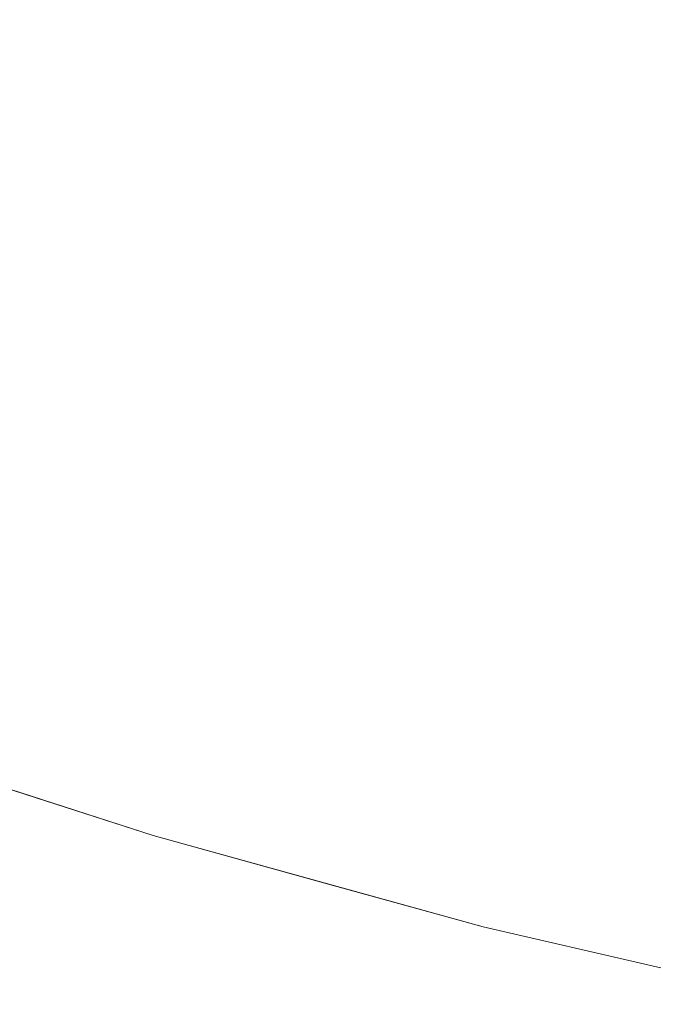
# Model space of a CAD drawing. Header units: centimetres. Extents: x -44.1 to 45.2, y 4.2 to 6.
# Tile 27 of 256: x -43.998 to -43.9797, y 4.206 to 4.2344. Entities that reach past the tile are written whole.
import ezdxf

# ---------------------------------------------------------------- set-up
doc = ezdxf.new("R2010")
doc.units = ezdxf.units.CM
doc.header["$LTSCALE"] = 2.54
doc.layers.add('Lucido design-1', color=7, linetype='Continuous')

# ---------------------------------------------------------------- blocks, each defined once
blk = doc.blocks.new('Gruppo-4-1')
at = {"color": 7, "linetype": 'Continuous', "lineweight": 9}
for points, invisible_edges in [([(-43.989503, 4.235581, -2276.258516), (-43.986351, 4.234395, -2276.258516), (-43.984795, 4.235915, -2276.256417), (-43.987874, 4.237074, -2276.256417)], 15), ([(-43.987874, 4.237074, -2276.987923), (-43.984795, 4.235915, -2276.987923), (-43.986351, 4.234395, -2276.985824), (-43.989503, 4.235581, -2276.985824)], 15), ([(-43.998961, 4.235313, -2276.262924), (-43.995847, 4.233987, -2276.262924), (-43.99423, 4.23538, -2276.260685), (-43.997278, 4.236679, -2276.260685)], 15), ([(-43.997278, 4.236679, -2276.983655), (-43.99423, 4.23538, -2276.983655), (-43.995847, 4.233987, -2276.981416), (-43.998961, 4.235313, -2276.981416)], 15), ([(-43.989503, 4.235581, -2276.258516), (-43.99257, 4.236811, -2276.258516), (-43.99423, 4.23538, -2276.260685), (-43.991094, 4.234123, -2276.260685)], 15), ([(-43.991094, 4.234123, -2276.983655), (-43.99423, 4.23538, -2276.983655), (-43.99257, 4.236811, -2276.985824), (-43.989503, 4.235581, -2276.985824)], 15), ([(-43.981635, 4.234801, -2276.256417), (-43.978398, 4.233733, -2276.256417), (-43.976963, 4.235339, -2276.254388), (-43.980122, 4.236381, -2276.254388)], 15), ([(-43.980122, 4.236381, -2276.989952), (-43.976963, 4.235339, -2276.989952), (-43.978398, 4.233733, -2276.987923), (-43.981635, 4.234801, -2276.987923)], 15), ([(-43.981635, 4.234801, -2276.256417), (-43.984795, 4.235915, -2276.256417), (-43.986351, 4.234395, -2276.258516), (-43.983117, 4.233254, -2276.258516)], 15), ([(-43.983117, 4.233254, -2276.985824), (-43.986351, 4.234395, -2276.985824), (-43.984795, 4.235915, -2276.987923), (-43.981635, 4.234801, -2276.987923)], 15), ([(-43.991094, 4.234123, -2276.260685), (-43.987871, 4.232909, -2276.260685), (-43.986351, 4.234395, -2276.258516), (-43.989503, 4.235581, -2276.258516)], 15), ([(-43.989503, 4.235581, -2276.985824), (-43.986351, 4.234395, -2276.985824), (-43.987871, 4.232909, -2276.983655), (-43.991094, 4.234123, -2276.983655)], 15), ([(-44.000595, 4.233987, -2276.26523), (-43.997418, 4.232633, -2276.26523), (-43.995847, 4.233987, -2276.262924), (-43.998961, 4.235313, -2276.262924)], 15), ([(-43.998961, 4.235313, -2276.981416), (-43.995847, 4.233987, -2276.981416), (-43.997418, 4.232633, -2276.979109), (-44.000595, 4.233987, -2276.979109)], 15), ([(-43.991094, 4.234123, -2276.260685), (-43.99423, 4.23538, -2276.260685), (-43.995847, 4.233987, -2276.262924), (-43.992644, 4.232702, -2276.262924)], 15), ([(-43.992644, 4.232702, -2276.981416), (-43.995847, 4.233987, -2276.981416), (-43.99423, 4.23538, -2276.983655), (-43.991094, 4.234123, -2276.983655)], 15), ([(-43.983117, 4.233254, -2276.258516), (-43.979803, 4.232161, -2276.258516), (-43.978398, 4.233733, -2276.256417), (-43.981635, 4.234801, -2276.256417)], 15), ([(-43.981635, 4.234801, -2276.987923), (-43.978398, 4.233733, -2276.987923), (-43.979803, 4.232161, -2276.985824), (-43.983117, 4.233254, -2276.985824)], 15), ([(-43.983117, 4.233254, -2276.258516), (-43.986351, 4.234395, -2276.258516), (-43.987871, 4.232909, -2276.260685), (-43.984564, 4.231743, -2276.260685)], 15), ([(-43.984564, 4.231743, -2276.983655), (-43.987871, 4.232909, -2276.983655), (-43.986351, 4.234395, -2276.985824), (-43.983117, 4.233254, -2276.985824)], 15), ([(-43.992644, 4.232702, -2276.262924), (-43.989351, 4.231463, -2276.262924), (-43.987871, 4.232909, -2276.260685), (-43.991094, 4.234123, -2276.260685)], 15), ([(-43.991094, 4.234123, -2276.983655), (-43.987871, 4.232909, -2276.983655), (-43.989351, 4.231463, -2276.981416), (-43.992644, 4.232702, -2276.981416)], 15), ([(-44.002178, 4.232702, -2276.267604), (-43.998939, 4.231322, -2276.267604), (-43.997418, 4.232633, -2276.26523), (-44.000595, 4.233987, -2276.26523)], 15), ([(-44.000595, 4.233987, -2276.979109), (-43.997418, 4.232633, -2276.979109), (-43.998939, 4.231322, -2276.976736), (-44.002178, 4.232702, -2276.976736)], 15), ([(-43.992644, 4.232702, -2276.262924), (-43.995847, 4.233987, -2276.262924), (-43.997418, 4.232633, -2276.26523), (-43.994149, 4.231322, -2276.26523)], 15), ([(-43.994149, 4.231322, -2276.979109), (-43.997418, 4.232633, -2276.979109), (-43.995847, 4.233987, -2276.981416), (-43.992644, 4.232702, -2276.981416)], 15), ([(-43.975085, 4.232716, -2276.256417), (-43.978398, 4.233733, -2276.256417), (-43.979803, 4.232161, -2276.258516), (-43.976411, 4.23112, -2276.258516)], 15), ([(-43.976411, 4.23112, -2276.985824), (-43.979803, 4.232161, -2276.985824), (-43.978398, 4.233733, -2276.987923), (-43.975085, 4.232716, -2276.987923)], 15), ([(-43.984564, 4.231743, -2276.260685), (-43.981175, 4.230626, -2276.260685), (-43.979803, 4.232161, -2276.258516), (-43.983117, 4.233254, -2276.258516)], 15), ([(-43.983117, 4.233254, -2276.985824), (-43.979803, 4.232161, -2276.985824), (-43.981175, 4.230626, -2276.983655), (-43.984564, 4.231743, -2276.983655)], 15), ([(-43.984564, 4.231743, -2276.260685), (-43.987871, 4.232909, -2276.260685), (-43.989351, 4.231463, -2276.262924), (-43.985973, 4.230271, -2276.262924)], 15), ([(-43.985973, 4.230271, -2276.981416), (-43.989351, 4.231463, -2276.981416), (-43.987871, 4.232909, -2276.983655), (-43.984564, 4.231743, -2276.983655)], 15), ([(-43.994149, 4.231322, -2276.26523), (-43.997418, 4.232633, -2276.26523), (-43.998939, 4.231322, -2276.267604), (-43.995607, 4.229986, -2276.267604)], 15), ([(-43.995607, 4.229986, -2276.976736), (-43.998939, 4.231322, -2276.976736), (-43.997418, 4.232633, -2276.979109), (-43.994149, 4.231322, -2276.979109)], 15), ([(-43.994149, 4.231322, -2276.26523), (-43.99079, 4.230058, -2276.26523), (-43.989351, 4.231463, -2276.262924), (-43.992644, 4.232702, -2276.262924)], 15), ([(-43.992644, 4.232702, -2276.981416), (-43.989351, 4.231463, -2276.981416), (-43.99079, 4.230058, -2276.979109), (-43.994149, 4.231322, -2276.979109)], 15), ([(-43.976411, 4.23112, -2276.258516), (-43.979803, 4.232161, -2276.258516), (-43.981175, 4.230626, -2276.260685), (-43.977707, 4.229561, -2276.260685)], 15), ([(-43.977707, 4.229561, -2276.983655), (-43.981175, 4.230626, -2276.983655), (-43.979803, 4.232161, -2276.985824), (-43.976411, 4.23112, -2276.985824)], 15), ([(-43.985973, 4.230271, -2276.262924), (-43.982511, 4.22913, -2276.262924), (-43.981175, 4.230626, -2276.260685), (-43.984564, 4.231743, -2276.260685)], 15), ([(-43.984564, 4.231743, -2276.983655), (-43.981175, 4.230626, -2276.983655), (-43.982511, 4.22913, -2276.981416), (-43.985973, 4.230271, -2276.981416)], 15), ([(-43.985973, 4.230271, -2276.262924), (-43.989351, 4.231463, -2276.262924), (-43.99079, 4.230058, -2276.26523), (-43.987342, 4.228841, -2276.26523)], 15), ([(-43.987342, 4.228841, -2276.979109), (-43.99079, 4.230058, -2276.979109), (-43.989351, 4.231463, -2276.981416), (-43.985973, 4.230271, -2276.981416)], 15), ([(-43.995607, 4.229986, -2276.267604), (-43.998939, 4.231322, -2276.267604), (-44.000407, 4.230058, -2276.270043), (-43.997013, 4.228697, -2276.270043)], 15), ([(-43.997013, 4.228697, -2276.974297), (-44.000407, 4.230058, -2276.974297), (-43.998939, 4.231322, -2276.976736), (-43.995607, 4.229986, -2276.976736)], 15), ([(-43.995607, 4.229986, -2276.267604), (-43.992182, 4.228697, -2276.267604), (-43.99079, 4.230058, -2276.26523), (-43.994149, 4.231322, -2276.26523)], 15), ([(-43.994149, 4.231322, -2276.979109), (-43.99079, 4.230058, -2276.979109), (-43.992182, 4.228697, -2276.976736), (-43.995607, 4.229986, -2276.976736)], 15), ([(-43.977707, 4.229561, -2276.260685), (-43.981175, 4.230626, -2276.260685), (-43.982511, 4.22913, -2276.262924), (-43.978969, 4.228042, -2276.262924)], 15), ([(-43.978969, 4.228042, -2276.981416), (-43.982511, 4.22913, -2276.981416), (-43.981175, 4.230626, -2276.983655), (-43.977707, 4.229561, -2276.983655)], 15), ([(-43.997013, 4.228697, -2276.270043), (-44.000407, 4.230058, -2276.270043), (-44.001818, 4.228841, -2276.272546), (-43.998366, 4.227457, -2276.272546)], 15), ([(-43.998366, 4.227457, -2276.971794), (-44.001818, 4.228841, -2276.971794), (-44.000407, 4.230058, -2276.974297), (-43.997013, 4.228697, -2276.974297)], 15), ([(-43.987342, 4.228841, -2276.26523), (-43.99079, 4.230058, -2276.26523), (-43.992182, 4.228697, -2276.267604), (-43.988668, 4.227457, -2276.267604)], 15), ([(-43.988668, 4.227457, -2276.976736), (-43.992182, 4.228697, -2276.976736), (-43.99079, 4.230058, -2276.979109), (-43.987342, 4.228841, -2276.979109)], 15), ([(-43.987342, 4.228841, -2276.26523), (-43.983809, 4.227677, -2276.26523), (-43.982511, 4.22913, -2276.262924), (-43.985973, 4.230271, -2276.262924)], 15), ([(-43.985973, 4.230271, -2276.981416), (-43.982511, 4.22913, -2276.981416), (-43.983809, 4.227677, -2276.979109), (-43.987342, 4.228841, -2276.979109)], 15), ([(-43.997013, 4.228697, -2276.270043), (-43.993526, 4.227384, -2276.270043), (-43.992182, 4.228697, -2276.267604), (-43.995607, 4.229986, -2276.267604)], 15), ([(-43.995607, 4.229986, -2276.976736), (-43.992182, 4.228697, -2276.976736), (-43.993526, 4.227384, -2276.974297), (-43.997013, 4.228697, -2276.974297)], 15), ([(-43.978969, 4.228042, -2276.262924), (-43.982511, 4.22913, -2276.262924), (-43.983809, 4.227677, -2276.26523), (-43.980195, 4.226567, -2276.26523)], 15), ([(-43.980195, 4.226567, -2276.979109), (-43.983809, 4.227677, -2276.979109), (-43.982511, 4.22913, -2276.981416), (-43.978969, 4.228042, -2276.981416)], 15), ([(-43.998366, 4.227457, -2276.272546), (-43.994818, 4.226121, -2276.272546), (-43.993526, 4.227384, -2276.270043), (-43.997013, 4.228697, -2276.270043)], 15), ([(-43.997013, 4.228697, -2276.974297), (-43.993526, 4.227384, -2276.974297), (-43.994818, 4.226121, -2276.971794), (-43.998366, 4.227457, -2276.971794)], 15), ([(-43.988668, 4.227457, -2276.267604), (-43.992182, 4.228697, -2276.267604), (-43.993526, 4.227384, -2276.270043), (-43.989947, 4.226121, -2276.270043)], 15), ([(-43.989947, 4.226121, -2276.974297), (-43.993526, 4.227384, -2276.974297), (-43.992182, 4.228697, -2276.976736), (-43.988668, 4.227457, -2276.976736)], 15), ([(-43.988668, 4.227457, -2276.267604), (-43.985067, 4.22627, -2276.267604), (-43.983809, 4.227677, -2276.26523), (-43.987342, 4.228841, -2276.26523)], 15), ([(-43.987342, 4.228841, -2276.979109), (-43.983809, 4.227677, -2276.979109), (-43.985067, 4.22627, -2276.976736), (-43.988668, 4.227457, -2276.976736)], 15), ([(-43.980195, 4.226567, -2276.26523), (-43.976501, 4.225514, -2276.26523), (-43.975349, 4.22701, -2276.262924), (-43.978969, 4.228042, -2276.262924)], 15), ([(-43.978969, 4.228042, -2276.981416), (-43.975349, 4.22701, -2276.981416), (-43.976501, 4.225514, -2276.979109), (-43.980195, 4.226567, -2276.979109)], 15), ([(-43.999661, 4.22627, -2276.275111), (-43.996055, 4.224913, -2276.275111), (-43.994818, 4.226121, -2276.272546), (-43.998366, 4.227457, -2276.272546)], 15), ([(-43.998366, 4.227457, -2276.971794), (-43.994818, 4.226121, -2276.971794), (-43.996055, 4.224913, -2276.969229), (-43.999661, 4.22627, -2276.969229)], 15), ([(-43.989947, 4.226121, -2276.270043), (-43.98628, 4.224913, -2276.270043), (-43.985067, 4.22627, -2276.267604), (-43.988668, 4.227457, -2276.267604)], 15), ([(-43.988668, 4.227457, -2276.976736), (-43.985067, 4.22627, -2276.976736), (-43.98628, 4.224913, -2276.974297), (-43.989947, 4.226121, -2276.974297)], 15), ([(-43.980195, 4.226567, -2276.26523), (-43.983809, 4.227677, -2276.26523), (-43.985067, 4.22627, -2276.267604), (-43.981381, 4.225138, -2276.267604)], 15), ([(-43.981381, 4.225138, -2276.976736), (-43.985067, 4.22627, -2276.976736), (-43.983809, 4.227677, -2276.979109), (-43.980195, 4.226567, -2276.979109)], 15), ([(-43.989947, 4.226121, -2276.270043), (-43.993526, 4.227384, -2276.270043), (-43.994818, 4.226121, -2276.272546), (-43.991177, 4.224837, -2276.272546)], 15), ([(-43.991177, 4.224837, -2276.971794), (-43.994818, 4.226121, -2276.971794), (-43.993526, 4.227384, -2276.974297), (-43.989947, 4.226121, -2276.974297)], 15), ([(-43.981381, 4.225138, -2276.267604), (-43.977616, 4.224065, -2276.267604), (-43.976501, 4.225514, -2276.26523), (-43.980195, 4.226567, -2276.26523)], 15), ([(-43.980195, 4.226567, -2276.979109), (-43.976501, 4.225514, -2276.979109), (-43.977616, 4.224065, -2276.976736), (-43.981381, 4.225138, -2276.976736)], 15), ([(-44.000895, 4.225138, -2276.277736), (-43.997234, 4.22376, -2276.277736), (-43.996055, 4.224913, -2276.275111), (-43.999661, 4.22627, -2276.275111)], 15), ([(-43.999661, 4.22627, -2276.969229), (-43.996055, 4.224913, -2276.969229), (-43.997234, 4.22376, -2276.966604), (-44.000895, 4.225138, -2276.966604)], 15), ([(-43.991177, 4.224837, -2276.272546), (-43.994818, 4.226121, -2276.272546), (-43.996055, 4.224913, -2276.275111), (-43.992355, 4.223607, -2276.275111)], 15), ([(-43.992355, 4.223607, -2276.969229), (-43.996055, 4.224913, -2276.969229), (-43.994818, 4.226121, -2276.971794), (-43.991177, 4.224837, -2276.971794)], 15), ([(-43.991177, 4.224837, -2276.272546), (-43.987446, 4.223607, -2276.272546), (-43.98628, 4.224913, -2276.270043), (-43.989947, 4.226121, -2276.270043)], 15), ([(-43.989947, 4.226121, -2276.974297), (-43.98628, 4.224913, -2276.974297), (-43.987446, 4.223607, -2276.971794), (-43.991177, 4.224837, -2276.971794)], 15), ([(-43.981381, 4.225138, -2276.267604), (-43.985067, 4.22627, -2276.267604), (-43.98628, 4.224913, -2276.270043), (-43.982527, 4.22376, -2276.270043)], 15), ([(-43.982527, 4.22376, -2276.974297), (-43.98628, 4.224913, -2276.974297), (-43.985067, 4.22627, -2276.976736), (-43.981381, 4.225138, -2276.976736)], 15), ([(-44.002066, 4.224065, -2276.280418), (-43.998353, 4.222667, -2276.280418), (-43.997234, 4.22376, -2276.277736), (-44.000895, 4.225138, -2276.277736)], 15), ([(-44.000895, 4.225138, -2276.966604), (-43.997234, 4.22376, -2276.966604), (-43.998353, 4.222667, -2276.963922), (-44.002066, 4.224065, -2276.963922)], 15), ([(-43.992355, 4.223607, -2276.275111), (-43.996055, 4.224913, -2276.275111), (-43.997234, 4.22376, -2276.277736), (-43.993477, 4.222435, -2276.277736)], 15), ([(-43.993477, 4.222435, -2276.966604), (-43.997234, 4.22376, -2276.966604), (-43.996055, 4.224913, -2276.969229), (-43.992355, 4.223607, -2276.969229)], 15), ([(-43.982527, 4.22376, -2276.270043), (-43.98628, 4.224913, -2276.270043), (-43.987446, 4.223607, -2276.272546), (-43.983628, 4.222435, -2276.272546)], 15), ([(-43.983628, 4.222435, -2276.971794), (-43.987446, 4.223607, -2276.971794), (-43.98628, 4.224913, -2276.974297), (-43.982527, 4.22376, -2276.974297)], 15), ([(-43.982527, 4.22376, -2276.270043), (-43.978692, 4.222667, -2276.270043), (-43.977616, 4.224065, -2276.267604), (-43.981381, 4.225138, -2276.267604)], 15), ([(-43.981381, 4.225138, -2276.976736), (-43.977616, 4.224065, -2276.976736), (-43.978692, 4.222667, -2276.974297), (-43.982527, 4.22376, -2276.974297)], 15), ([(-43.992355, 4.223607, -2276.275111), (-43.988563, 4.222357, -2276.275111), (-43.987446, 4.223607, -2276.272546), (-43.991177, 4.224837, -2276.272546)], 15), ([(-43.991177, 4.224837, -2276.971794), (-43.987446, 4.223607, -2276.971794), (-43.988563, 4.222357, -2276.969229), (-43.992355, 4.223607, -2276.969229)], 15), ([(-43.993477, 4.222435, -2276.277736), (-43.997234, 4.22376, -2276.277736), (-43.998353, 4.222667, -2276.280418), (-43.994542, 4.221323, -2276.280418)], 15), ([(-43.994542, 4.221323, -2276.963922), (-43.998353, 4.222667, -2276.963922), (-43.997234, 4.22376, -2276.966604), (-43.993477, 4.222435, -2276.966604)], 15), ([(-43.983628, 4.222435, -2276.272546), (-43.979727, 4.221323, -2276.272546), (-43.978692, 4.222667, -2276.270043), (-43.982527, 4.22376, -2276.270043)], 15), ([(-43.982527, 4.22376, -2276.974297), (-43.978692, 4.222667, -2276.974297), (-43.979727, 4.221323, -2276.971794), (-43.983628, 4.222435, -2276.971794)], 15), ([(-43.993477, 4.222435, -2276.277736), (-43.989628, 4.221166, -2276.277736), (-43.988563, 4.222357, -2276.275111), (-43.992355, 4.223607, -2276.275111)], 15), ([(-43.992355, 4.223607, -2276.969229), (-43.988563, 4.222357, -2276.969229), (-43.989628, 4.221166, -2276.966604), (-43.993477, 4.222435, -2276.966604)], 15), ([(-43.983628, 4.222435, -2276.272546), (-43.987446, 4.223607, -2276.272546), (-43.988563, 4.222357, -2276.275111), (-43.984683, 4.221166, -2276.275111)], 15), ([(-43.984683, 4.221166, -2276.969229), (-43.988563, 4.222357, -2276.969229), (-43.987446, 4.223607, -2276.971794), (-43.983628, 4.222435, -2276.971794)], 15), ([(-43.994542, 4.221323, -2276.280418), (-43.998353, 4.222667, -2276.280418), (-43.999408, 4.221636, -2276.283155), (-43.995547, 4.220274, -2276.283155)], 15), ([(-43.995547, 4.220274, -2276.961185), (-43.999408, 4.221636, -2276.961185), (-43.998353, 4.222667, -2276.963922), (-43.994542, 4.221323, -2276.963922)], 15), ([(-43.974779, 4.221636, -2276.270043), (-43.978692, 4.222667, -2276.270043), (-43.979727, 4.221323, -2276.272546), (-43.975746, 4.220274, -2276.272546)], 15), ([(-43.975746, 4.220274, -2276.971794), (-43.979727, 4.221323, -2276.971794), (-43.978692, 4.222667, -2276.974297), (-43.974779, 4.221636, -2276.974297)], 15), ([(-43.994542, 4.221323, -2276.280418), (-43.990638, 4.220035, -2276.280418), (-43.989628, 4.221166, -2276.277736), (-43.993477, 4.222435, -2276.277736)], 15), ([(-43.993477, 4.222435, -2276.966604), (-43.989628, 4.221166, -2276.966604), (-43.990638, 4.220035, -2276.963922), (-43.994542, 4.221323, -2276.963922)], 15), ([(-43.984683, 4.221166, -2276.275111), (-43.988563, 4.222357, -2276.275111), (-43.989628, 4.221166, -2276.277736), (-43.985688, 4.219956, -2276.277736)], 15), ([(-43.985688, 4.219956, -2276.966604), (-43.989628, 4.221166, -2276.966604), (-43.988563, 4.222357, -2276.969229), (-43.984683, 4.221166, -2276.969229)], 15), ([(-43.984683, 4.221166, -2276.275111), (-43.980718, 4.220035, -2276.275111), (-43.979727, 4.221323, -2276.272546), (-43.983628, 4.222435, -2276.272546)], 15), ([(-43.983628, 4.222435, -2276.971794), (-43.979727, 4.221323, -2276.971794), (-43.980718, 4.220035, -2276.969229), (-43.984683, 4.221166, -2276.969229)], 15), ([(-43.995547, 4.220274, -2276.283155), (-43.999408, 4.221636, -2276.283155), (-44.000397, 4.220669, -2276.285944), (-43.996489, 4.21929, -2276.285944)], 15), ([(-43.996489, 4.21929, -2276.958396), (-44.000397, 4.220669, -2276.958396), (-43.999408, 4.221636, -2276.961185), (-43.995547, 4.220274, -2276.961185)], 15), ([(-43.995547, 4.220274, -2276.283155), (-43.99159, 4.218969, -2276.283155), (-43.990638, 4.220035, -2276.280418), (-43.994542, 4.221323, -2276.280418)], 15), ([(-43.994542, 4.221323, -2276.963922), (-43.990638, 4.220035, -2276.963922), (-43.99159, 4.218969, -2276.961185), (-43.995547, 4.220274, -2276.961185)], 15), ([(-43.975746, 4.220274, -2276.272546), (-43.979727, 4.221323, -2276.272546), (-43.980718, 4.220035, -2276.275111), (-43.976672, 4.218969, -2276.275111)], 15), ([(-43.976672, 4.218969, -2276.969229), (-43.980718, 4.220035, -2276.969229), (-43.979727, 4.221323, -2276.971794), (-43.975746, 4.220274, -2276.971794)], 15), ([(-43.985688, 4.219956, -2276.277736), (-43.989628, 4.221166, -2276.277736), (-43.990638, 4.220035, -2276.280418), (-43.986642, 4.218808, -2276.280418)], 15), ([(-43.986642, 4.218808, -2276.963922), (-43.990638, 4.220035, -2276.963922), (-43.989628, 4.221166, -2276.966604), (-43.985688, 4.219956, -2276.966604)], 15), ([(-43.985688, 4.219956, -2276.277736), (-43.981663, 4.218808, -2276.277736), (-43.980718, 4.220035, -2276.275111), (-43.984683, 4.221166, -2276.275111)], 15), ([(-43.984683, 4.221166, -2276.969229), (-43.980718, 4.220035, -2276.969229), (-43.981663, 4.218808, -2276.966604), (-43.985688, 4.219956, -2276.966604)], 15), ([(-43.996489, 4.21929, -2276.285944), (-44.000397, 4.220669, -2276.285944), (-44.001318, 4.21977, -2276.288781), (-43.997365, 4.218376, -2276.288781)], 15), ([(-43.997365, 4.218376, -2276.955559), (-44.001318, 4.21977, -2276.955559), (-44.000397, 4.220669, -2276.958396), (-43.996489, 4.21929, -2276.958396)], 15), ([(-43.996489, 4.21929, -2276.285944), (-43.992483, 4.21797, -2276.285944), (-43.99159, 4.218969, -2276.283155), (-43.995547, 4.220274, -2276.283155)], 15), ([(-43.995547, 4.220274, -2276.961185), (-43.99159, 4.218969, -2276.961185), (-43.992483, 4.21797, -2276.958396), (-43.996489, 4.21929, -2276.958396)], 15), ([(-43.986642, 4.218808, -2276.280418), (-43.990638, 4.220035, -2276.280418), (-43.99159, 4.218969, -2276.283155), (-43.987541, 4.217726, -2276.283155)], 15), ([(-43.987541, 4.217726, -2276.961185), (-43.99159, 4.218969, -2276.961185), (-43.990638, 4.220035, -2276.963922), (-43.986642, 4.218808, -2276.963922)], 15), ([(-43.986642, 4.218808, -2276.280418), (-43.982559, 4.217644, -2276.280418), (-43.981663, 4.218808, -2276.277736), (-43.985688, 4.219956, -2276.277736)], 15), ([(-43.985688, 4.219956, -2276.966604), (-43.981663, 4.218808, -2276.966604), (-43.982559, 4.217644, -2276.963922), (-43.986642, 4.218808, -2276.963922)], 15), ([(-43.976672, 4.218969, -2276.275111), (-43.980718, 4.220035, -2276.275111), (-43.981663, 4.218808, -2276.277736), (-43.977555, 4.217726, -2276.277736)], 15), ([(-43.977555, 4.217726, -2276.966604), (-43.981663, 4.218808, -2276.966604), (-43.980718, 4.220035, -2276.969229), (-43.976672, 4.218969, -2276.969229)], 15), ([(-43.997365, 4.218376, -2276.288781), (-44.001318, 4.21977, -2276.288781), (-44.002167, 4.21894, -2276.291665), (-43.998173, 4.217531, -2276.291665)], 15), ([(-43.998173, 4.217531, -2276.952675), (-44.002167, 4.21894, -2276.952675), (-44.001318, 4.21977, -2276.955559), (-43.997365, 4.218376, -2276.955559)], 15), ([(-43.997365, 4.218376, -2276.288781), (-43.993314, 4.21704, -2276.288781), (-43.992483, 4.21797, -2276.285944), (-43.996489, 4.21929, -2276.285944)], 15), ([(-43.996489, 4.21929, -2276.958396), (-43.992483, 4.21797, -2276.958396), (-43.993314, 4.21704, -2276.955559), (-43.997365, 4.218376, -2276.955559)], 15), ([(-43.987541, 4.217726, -2276.283155), (-43.99159, 4.218969, -2276.283155), (-43.992483, 4.21797, -2276.285944), (-43.988384, 4.216711, -2276.285944)], 15), ([(-43.988384, 4.216711, -2276.958396), (-43.992483, 4.21797, -2276.958396), (-43.99159, 4.218969, -2276.961185), (-43.987541, 4.217726, -2276.961185)], 15), ([(-43.987541, 4.217726, -2276.283155), (-43.983404, 4.216546, -2276.283155), (-43.982559, 4.217644, -2276.280418), (-43.986642, 4.218808, -2276.280418)], 15), ([(-43.986642, 4.218808, -2276.963922), (-43.982559, 4.217644, -2276.963922), (-43.983404, 4.216546, -2276.961185), (-43.987541, 4.217726, -2276.961185)], 15), ([(-43.977555, 4.217726, -2276.277736), (-43.981663, 4.218808, -2276.277736), (-43.982559, 4.217644, -2276.280418), (-43.978392, 4.216546, -2276.280418)], 15), ([(-43.978392, 4.216546, -2276.963922), (-43.982559, 4.217644, -2276.963922), (-43.981663, 4.218808, -2276.966604), (-43.977555, 4.217726, -2276.966604)], 15), ([(-43.998173, 4.217531, -2276.291665), (-43.994081, 4.216182, -2276.291665), (-43.993314, 4.21704, -2276.288781), (-43.997365, 4.218376, -2276.288781)], 15), ([(-43.997365, 4.218376, -2276.955559), (-43.993314, 4.21704, -2276.955559), (-43.994081, 4.216182, -2276.952675), (-43.998173, 4.217531, -2276.952675)], 15), ([(-43.988384, 4.216711, -2276.285944), (-43.992483, 4.21797, -2276.285944), (-43.993314, 4.21704, -2276.288781), (-43.989169, 4.215767, -2276.288781)], 15), ([(-43.989169, 4.215767, -2276.955559), (-43.993314, 4.21704, -2276.955559), (-43.992483, 4.21797, -2276.958396), (-43.988384, 4.216711, -2276.958396)], 15), ([(-43.998911, 4.21676, -2276.29459), (-43.994781, 4.215399, -2276.29459), (-43.994081, 4.216182, -2276.291665), (-43.998173, 4.217531, -2276.291665)], 15), ([(-43.998173, 4.217531, -2276.952675), (-43.994081, 4.216182, -2276.952675), (-43.994781, 4.215399, -2276.94975), (-43.998911, 4.21676, -2276.94975)], 15), ([(-43.988384, 4.216711, -2276.285944), (-43.984196, 4.215517, -2276.285944), (-43.983404, 4.216546, -2276.283155), (-43.987541, 4.217726, -2276.283155)], 15), ([(-43.987541, 4.217726, -2276.961185), (-43.983404, 4.216546, -2276.961185), (-43.984196, 4.215517, -2276.958396), (-43.988384, 4.216711, -2276.958396)], 15), ([(-43.978392, 4.216546, -2276.280418), (-43.982559, 4.217644, -2276.280418), (-43.983404, 4.216546, -2276.283155), (-43.979182, 4.215434, -2276.283155)], 15), ([(-43.979182, 4.215434, -2276.961185), (-43.983404, 4.216546, -2276.961185), (-43.982559, 4.217644, -2276.963922), (-43.978392, 4.216546, -2276.963922)], 15), ([(-43.989169, 4.215767, -2276.288781), (-43.993314, 4.21704, -2276.288781), (-43.994081, 4.216182, -2276.291665), (-43.989893, 4.214896, -2276.291665)], 15), ([(-43.989893, 4.214896, -2276.952675), (-43.994081, 4.216182, -2276.952675), (-43.993314, 4.21704, -2276.955559), (-43.989169, 4.215767, -2276.955559)], 15), ([(-43.999578, 4.216065, -2276.297555), (-43.995413, 4.214692, -2276.297555), (-43.994781, 4.215399, -2276.29459), (-43.998911, 4.21676, -2276.29459)], 15), ([(-43.998911, 4.21676, -2276.94975), (-43.994781, 4.215399, -2276.94975), (-43.995413, 4.214692, -2276.946785), (-43.999578, 4.216065, -2276.946785)], 15), ([(-43.989169, 4.215767, -2276.288781), (-43.984933, 4.21456, -2276.288781), (-43.984196, 4.215517, -2276.285944), (-43.988384, 4.216711, -2276.285944)], 15), ([(-43.988384, 4.216711, -2276.958396), (-43.984196, 4.215517, -2276.958396), (-43.984933, 4.21456, -2276.955559), (-43.989169, 4.215767, -2276.955559)], 15), ([(-43.979182, 4.215434, -2276.283155), (-43.983404, 4.216546, -2276.283155), (-43.984196, 4.215517, -2276.285944), (-43.979922, 4.214391, -2276.285944)], 15), ([(-43.979922, 4.214391, -2276.958396), (-43.984196, 4.215517, -2276.958396), (-43.983404, 4.216546, -2276.961185), (-43.979182, 4.215434, -2276.961185)], 15), ([(-43.989893, 4.214896, -2276.291665), (-43.994081, 4.216182, -2276.291665), (-43.994781, 4.215399, -2276.29459), (-43.990554, 4.214101, -2276.29459)], 15), ([(-43.990554, 4.214101, -2276.94975), (-43.994781, 4.215399, -2276.94975), (-43.994081, 4.216182, -2276.952675), (-43.989893, 4.214896, -2276.952675)], 15), ([(-44.00017, 4.215446, -2276.300554), (-43.995974, 4.214063, -2276.300554), (-43.995413, 4.214692, -2276.297555), (-43.999578, 4.216065, -2276.297555)], 15), ([(-43.999578, 4.216065, -2276.946785), (-43.995413, 4.214692, -2276.946785), (-43.995974, 4.214063, -2276.943786), (-44.00017, 4.215446, -2276.943786)], 15), ([(-43.989893, 4.214896, -2276.291665), (-43.985613, 4.213676, -2276.291665), (-43.984933, 4.21456, -2276.288781), (-43.989169, 4.215767, -2276.288781)], 15), ([(-43.989169, 4.215767, -2276.955559), (-43.984933, 4.21456, -2276.955559), (-43.985613, 4.213676, -2276.952675), (-43.989893, 4.214896, -2276.952675)], 15), ([(-43.979922, 4.214391, -2276.285944), (-43.984196, 4.215517, -2276.285944), (-43.984933, 4.21456, -2276.288781), (-43.980611, 4.213421, -2276.288781)], 15), ([(-43.980611, 4.213421, -2276.955559), (-43.984933, 4.21456, -2276.955559), (-43.984196, 4.215517, -2276.958396), (-43.979922, 4.214391, -2276.958396)], 15), ([(-44.000687, 4.214906, -2276.303583), (-43.996465, 4.213514, -2276.303583), (-43.995974, 4.214063, -2276.300554), (-44.00017, 4.215446, -2276.300554)], 15), ([(-44.00017, 4.215446, -2276.943786), (-43.995974, 4.214063, -2276.943786), (-43.996465, 4.213514, -2276.940757), (-44.000687, 4.214906, -2276.940757)], 15), ([(-43.990554, 4.214101, -2276.29459), (-43.994781, 4.215399, -2276.29459), (-43.995413, 4.214692, -2276.297555), (-43.991151, 4.213383, -2276.297555)], 15), ([(-43.991151, 4.213383, -2276.946785), (-43.995413, 4.214692, -2276.946785), (-43.994781, 4.215399, -2276.94975), (-43.990554, 4.214101, -2276.94975)], 15), ([(-43.979922, 4.214391, -2276.285944), (-43.975567, 4.213336, -2276.285944), (-43.97488, 4.214391, -2276.283155), (-43.979182, 4.215434, -2276.283155)], 15), ([(-43.979182, 4.215434, -2276.961185), (-43.97488, 4.214391, -2276.961185), (-43.975567, 4.213336, -2276.958396), (-43.979922, 4.214391, -2276.958396)], 15), ([(-44.001127, 4.214447, -2276.30664), (-43.996882, 4.213047, -2276.30664), (-43.996465, 4.213514, -2276.303583), (-44.000687, 4.214906, -2276.303583)], 15), ([(-44.000687, 4.214906, -2276.940757), (-43.996465, 4.213514, -2276.940757), (-43.996882, 4.213047, -2276.9377), (-44.001127, 4.214447, -2276.9377)], 15), ([(-43.991151, 4.213383, -2276.297555), (-43.995413, 4.214692, -2276.297555), (-43.995974, 4.214063, -2276.300554), (-43.991681, 4.212744, -2276.300554)], 15), ([(-43.991681, 4.212744, -2276.943786), (-43.995974, 4.214063, -2276.943786), (-43.995413, 4.214692, -2276.946785), (-43.991151, 4.213383, -2276.946785)], 15), ([(-43.990554, 4.214101, -2276.29459), (-43.986235, 4.212869, -2276.29459), (-43.985613, 4.213676, -2276.291665), (-43.989893, 4.214896, -2276.291665)], 15), ([(-43.989893, 4.214896, -2276.952675), (-43.985613, 4.213676, -2276.952675), (-43.986235, 4.212869, -2276.94975), (-43.990554, 4.214101, -2276.94975)], 15), ([(-44.001489, 4.214069, -2276.309719), (-43.997225, 4.212663, -2276.309719), (-43.996882, 4.213047, -2276.30664), (-44.001127, 4.214447, -2276.30664)], 15), ([(-44.001127, 4.214447, -2276.9377), (-43.996882, 4.213047, -2276.9377), (-43.997225, 4.212663, -2276.934621), (-44.001489, 4.214069, -2276.934621)], 15), ([(-43.980611, 4.213421, -2276.288781), (-43.984933, 4.21456, -2276.288781), (-43.985613, 4.213676, -2276.291665), (-43.981246, 4.212526, -2276.291665)], 15), ([(-43.981246, 4.212526, -2276.952675), (-43.985613, 4.213676, -2276.952675), (-43.984933, 4.21456, -2276.955559), (-43.980611, 4.213421, -2276.955559)], 15), ([(-43.980611, 4.213421, -2276.288781), (-43.976207, 4.212353, -2276.288781), (-43.975567, 4.213336, -2276.285944), (-43.979922, 4.214391, -2276.285944)], 15), ([(-43.979922, 4.214391, -2276.958396), (-43.975567, 4.213336, -2276.958396), (-43.976207, 4.212353, -2276.955559), (-43.980611, 4.213421, -2276.955559)], 15), ([(-43.991151, 4.213383, -2276.297555), (-43.986795, 4.212141, -2276.297555), (-43.986235, 4.212869, -2276.29459), (-43.990554, 4.214101, -2276.29459)], 15), ([(-43.990554, 4.214101, -2276.94975), (-43.986235, 4.212869, -2276.94975), (-43.986795, 4.212141, -2276.946785), (-43.991151, 4.213383, -2276.946785)], 15), ([(-44.001771, 4.213774, -2276.312816), (-43.997493, 4.212364, -2276.312816), (-43.997225, 4.212663, -2276.309719), (-44.001489, 4.214069, -2276.309719)], 15), ([(-44.001489, 4.214069, -2276.934621), (-43.997225, 4.212663, -2276.934621), (-43.997493, 4.212364, -2276.931524), (-44.001771, 4.213774, -2276.931524)], 15), ([(-43.991681, 4.212744, -2276.300554), (-43.995974, 4.214063, -2276.300554), (-43.996465, 4.213514, -2276.303583), (-43.992144, 4.212187, -2276.303583)], 15), ([(-43.992144, 4.212187, -2276.940757), (-43.996465, 4.213514, -2276.940757), (-43.995974, 4.214063, -2276.943786), (-43.991681, 4.212744, -2276.943786)], 15), ([(-44.002095, 4.213436, -2276.319046), (-44.003077, 4.213717, -2276.32217), (-43.997824, 4.212023, -2276.32217)], 9), ([(-43.997824, 4.212023, -2276.32217), (-44.003077, 4.213717, -2276.32217), (-44.003077, 4.213717, -2276.92217), (-43.994139, 4.210834, -2276.92217)], 10), ([(-44.003077, 4.213717, -2276.92217), (-44.002095, 4.213436, -2276.925294), (-43.9978, 4.21202, -2276.925294)], 11), ([(-43.9978, 4.21202, -2276.925294), (-43.994139, 4.210834, -2276.92217), (-44.003077, 4.213717, -2276.92217)], 9), ([(-44.002095, 4.213436, -2276.319046), (-43.9978, 4.21202, -2276.319046), (-43.997685, 4.212149, -2276.315926), (-44.001974, 4.213563, -2276.315926)], 15), ([(-44.001974, 4.213563, -2276.928414), (-43.997685, 4.212149, -2276.928414), (-43.9978, 4.21202, -2276.925294), (-44.002095, 4.213436, -2276.925294)], 15), ([(-44.001974, 4.213563, -2276.315926), (-43.997685, 4.212149, -2276.315926), (-43.997493, 4.212364, -2276.312816), (-44.001771, 4.213774, -2276.312816)], 15), ([(-44.001771, 4.213774, -2276.931524), (-43.997493, 4.212364, -2276.931524), (-43.997685, 4.212149, -2276.928414), (-44.001974, 4.213563, -2276.928414)], 15), ([(-43.981246, 4.212526, -2276.291665), (-43.985613, 4.213676, -2276.291665), (-43.986235, 4.212869, -2276.29459), (-43.981827, 4.211708, -2276.29459)], 15), ([(-43.981827, 4.211708, -2276.94975), (-43.986235, 4.212869, -2276.94975), (-43.985613, 4.213676, -2276.952675), (-43.981246, 4.212526, -2276.952675)], 15), ([(-43.997824, 4.212023, -2276.32217), (-43.9978, 4.21202, -2276.319046), (-44.002095, 4.213436, -2276.319046)], 11), ([(-43.992144, 4.212187, -2276.303583), (-43.996465, 4.213514, -2276.303583), (-43.996882, 4.213047, -2276.30664), (-43.992538, 4.211713, -2276.30664)], 15), ([(-43.992538, 4.211713, -2276.9377), (-43.996882, 4.213047, -2276.9377), (-43.996465, 4.213514, -2276.940757), (-43.992144, 4.212187, -2276.940757)], 15), ([(-43.991681, 4.212744, -2276.300554), (-43.987294, 4.211494, -2276.300554), (-43.986795, 4.212141, -2276.297555), (-43.991151, 4.213383, -2276.297555)], 15), ([(-43.991151, 4.213383, -2276.946785), (-43.986795, 4.212141, -2276.946785), (-43.987294, 4.211494, -2276.943786), (-43.991681, 4.212744, -2276.943786)], 15), ([(-43.981246, 4.212526, -2276.291665), (-43.976797, 4.211447, -2276.291665), (-43.976207, 4.212353, -2276.288781), (-43.980611, 4.213421, -2276.288781)], 15), ([(-43.980611, 4.213421, -2276.955559), (-43.976207, 4.212353, -2276.955559), (-43.976797, 4.211447, -2276.952675), (-43.981246, 4.212526, -2276.952675)], 15), ([(-43.992538, 4.211713, -2276.30664), (-43.996882, 4.213047, -2276.30664), (-43.997225, 4.212663, -2276.309719), (-43.992862, 4.211323, -2276.309719)], 15), ([(-43.992862, 4.211323, -2276.934621), (-43.997225, 4.212663, -2276.934621), (-43.996882, 4.213047, -2276.9377), (-43.992538, 4.211713, -2276.9377)], 15), ([(-43.992144, 4.212187, -2276.303583), (-43.987729, 4.210929, -2276.303583), (-43.987294, 4.211494, -2276.300554), (-43.991681, 4.212744, -2276.300554)], 15), ([(-43.991681, 4.212744, -2276.943786), (-43.987294, 4.211494, -2276.943786), (-43.987729, 4.210929, -2276.940757), (-43.992144, 4.212187, -2276.940757)], 15), ([(-43.981827, 4.211708, -2276.29459), (-43.986235, 4.212869, -2276.29459), (-43.986795, 4.212141, -2276.297555), (-43.982351, 4.21097, -2276.297555)], 15), ([(-43.982351, 4.21097, -2276.946785), (-43.986795, 4.212141, -2276.946785), (-43.986235, 4.212869, -2276.94975), (-43.981827, 4.211708, -2276.94975)], 15), ([(-43.992862, 4.211323, -2276.309719), (-43.997225, 4.212663, -2276.309719), (-43.997493, 4.212364, -2276.312816), (-43.993115, 4.211019, -2276.312816)], 15), ([(-43.993115, 4.211019, -2276.931524), (-43.997493, 4.212364, -2276.931524), (-43.997225, 4.212663, -2276.934621), (-43.992862, 4.211323, -2276.934621)], 15), ([(-43.981827, 4.211708, -2276.29459), (-43.977336, 4.210619, -2276.29459), (-43.976797, 4.211447, -2276.291665), (-43.981246, 4.212526, -2276.291665)], 15), ([(-43.981246, 4.212526, -2276.952675), (-43.976797, 4.211447, -2276.952675), (-43.977336, 4.210619, -2276.94975), (-43.981827, 4.211708, -2276.94975)], 15), ([(-43.993296, 4.210801, -2276.315926), (-43.997685, 4.212149, -2276.315926), (-43.9978, 4.21202, -2276.319046), (-43.993405, 4.21067, -2276.319046)], 15), ([(-43.993405, 4.21067, -2276.925294), (-43.9978, 4.21202, -2276.925294), (-43.997685, 4.212149, -2276.928414), (-43.993296, 4.210801, -2276.928414)], 15), ([(-43.993115, 4.211019, -2276.312816), (-43.997493, 4.212364, -2276.312816), (-43.997685, 4.212149, -2276.315926), (-43.993296, 4.210801, -2276.315926)], 15), ([(-43.993296, 4.210801, -2276.928414), (-43.997685, 4.212149, -2276.928414), (-43.997493, 4.212364, -2276.931524), (-43.993115, 4.211019, -2276.931524)], 15), ([(-43.992538, 4.211713, -2276.30664), (-43.988099, 4.210448, -2276.30664), (-43.987729, 4.210929, -2276.303583), (-43.992144, 4.212187, -2276.303583)], 15), ([(-43.992144, 4.212187, -2276.940757), (-43.987729, 4.210929, -2276.940757), (-43.988099, 4.210448, -2276.9377), (-43.992538, 4.211713, -2276.9377)], 15), ([(-43.982351, 4.21097, -2276.297555), (-43.986795, 4.212141, -2276.297555), (-43.987294, 4.211494, -2276.300554), (-43.982817, 4.210314, -2276.300554)], 15), ([(-43.982817, 4.210314, -2276.943786), (-43.987294, 4.211494, -2276.943786), (-43.986795, 4.212141, -2276.946785), (-43.982351, 4.21097, -2276.946785)], 15), ([(-43.9978, 4.21202, -2276.319046), (-43.997824, 4.212023, -2276.32217), (-43.994139, 4.210834, -2276.32217)], 9), ([(-43.994139, 4.210834, -2276.92217), (-43.994139, 4.210834, -2276.32217), (-43.997824, 4.212023, -2276.32217)], 9), ([(-43.994139, 4.210834, -2276.32217), (-43.993405, 4.21067, -2276.319046), (-43.9978, 4.21202, -2276.319046)], 11), ([(-43.994139, 4.210834, -2276.92217), (-43.9978, 4.21202, -2276.925294), (-43.993405, 4.21067, -2276.925294)], 11), ([(-43.992862, 4.211323, -2276.309719), (-43.988403, 4.210052, -2276.309719), (-43.988099, 4.210448, -2276.30664), (-43.992538, 4.211713, -2276.30664)], 15), ([(-43.992538, 4.211713, -2276.9377), (-43.988099, 4.210448, -2276.9377), (-43.988403, 4.210052, -2276.934621), (-43.992862, 4.211323, -2276.934621)], 15), ([(-43.982351, 4.21097, -2276.297555), (-43.977822, 4.209872, -2276.297555), (-43.977336, 4.210619, -2276.29459), (-43.981827, 4.211708, -2276.29459)], 15), ([(-43.981827, 4.211708, -2276.94975), (-43.977336, 4.210619, -2276.94975), (-43.977822, 4.209872, -2276.946785), (-43.982351, 4.21097, -2276.946785)], 15), ([(-43.993115, 4.211019, -2276.312816), (-43.988641, 4.209744, -2276.312816), (-43.988403, 4.210052, -2276.309719), (-43.992862, 4.211323, -2276.309719)], 15), ([(-43.992862, 4.211323, -2276.934621), (-43.988403, 4.210052, -2276.934621), (-43.988641, 4.209744, -2276.931524), (-43.993115, 4.211019, -2276.931524)], 15), ([(-43.982817, 4.210314, -2276.300554), (-43.987294, 4.211494, -2276.300554), (-43.987729, 4.210929, -2276.303583), (-43.983223, 4.209741, -2276.303583)], 15), ([(-43.983223, 4.209741, -2276.940757), (-43.987729, 4.210929, -2276.940757), (-43.987294, 4.211494, -2276.943786), (-43.982817, 4.210314, -2276.943786)], 15), ([(-43.993296, 4.210801, -2276.315926), (-43.988811, 4.209523, -2276.315926), (-43.988641, 4.209744, -2276.312816), (-43.993115, 4.211019, -2276.312816)], 15), ([(-43.993115, 4.211019, -2276.931524), (-43.988641, 4.209744, -2276.931524), (-43.988811, 4.209523, -2276.928414), (-43.993296, 4.210801, -2276.928414)], 15), ([(-43.982817, 4.210314, -2276.300554), (-43.978255, 4.209208, -2276.300554), (-43.977822, 4.209872, -2276.297555), (-43.982351, 4.21097, -2276.297555)], 15), ([(-43.982351, 4.21097, -2276.946785), (-43.977822, 4.209872, -2276.946785), (-43.978255, 4.209208, -2276.943786), (-43.982817, 4.210314, -2276.943786)], 15), ([(-43.993405, 4.21067, -2276.319046), (-43.994139, 4.210834, -2276.32217), (-43.988934, 4.209395, -2276.32217)], 9), ([(-43.988934, 4.209395, -2276.32217), (-43.994139, 4.210834, -2276.32217), (-43.994139, 4.210834, -2276.92217), (-43.984598, 4.208197, -2276.92217)], 10), ([(-43.994139, 4.210834, -2276.92217), (-43.993405, 4.21067, -2276.925294), (-43.988913, 4.20939, -2276.925294)], 11), ([(-43.988913, 4.20939, -2276.925294), (-43.984598, 4.208197, -2276.92217), (-43.994139, 4.210834, -2276.92217)], 9), ([(-43.993405, 4.21067, -2276.319046), (-43.988913, 4.20939, -2276.319046), (-43.988811, 4.209523, -2276.315926), (-43.993296, 4.210801, -2276.315926)], 15), ([(-43.993296, 4.210801, -2276.928414), (-43.988811, 4.209523, -2276.928414), (-43.988913, 4.20939, -2276.925294), (-43.993405, 4.21067, -2276.925294)], 15), ([(-43.983223, 4.209741, -2276.303583), (-43.987729, 4.210929, -2276.303583), (-43.988099, 4.210448, -2276.30664), (-43.983569, 4.209254, -2276.30664)], 15), ([(-43.983569, 4.209254, -2276.9377), (-43.988099, 4.210448, -2276.9377), (-43.987729, 4.210929, -2276.940757), (-43.983223, 4.209741, -2276.940757)], 15), ([(-43.988934, 4.209395, -2276.32217), (-43.988913, 4.20939, -2276.319046), (-43.993405, 4.21067, -2276.319046)], 11), ([(-43.983569, 4.209254, -2276.30664), (-43.988099, 4.210448, -2276.30664), (-43.988403, 4.210052, -2276.309719), (-43.983853, 4.208854, -2276.309719)], 15), ([(-43.983853, 4.208854, -2276.934621), (-43.988403, 4.210052, -2276.934621), (-43.988099, 4.210448, -2276.9377), (-43.983569, 4.209254, -2276.9377)], 15), ([(-43.983223, 4.209741, -2276.303583), (-43.978632, 4.208629, -2276.303583), (-43.978255, 4.209208, -2276.300554), (-43.982817, 4.210314, -2276.300554)], 15), ([(-43.982817, 4.210314, -2276.943786), (-43.978255, 4.209208, -2276.943786), (-43.978632, 4.208629, -2276.940757), (-43.983223, 4.209741, -2276.940757)], 15), ([(-43.983853, 4.208854, -2276.309719), (-43.988403, 4.210052, -2276.309719), (-43.988641, 4.209744, -2276.312816), (-43.984076, 4.208541, -2276.312816)], 15), ([(-43.984076, 4.208541, -2276.931524), (-43.988641, 4.209744, -2276.931524), (-43.988403, 4.210052, -2276.934621), (-43.983853, 4.208854, -2276.934621)], 15), ([(-43.984076, 4.208541, -2276.312816), (-43.988641, 4.209744, -2276.312816), (-43.988811, 4.209523, -2276.315926), (-43.984235, 4.208317, -2276.315926)], 15), ([(-43.984235, 4.208317, -2276.928414), (-43.988811, 4.209523, -2276.928414), (-43.988641, 4.209744, -2276.931524), (-43.984076, 4.208541, -2276.931524)], 15), ([(-43.983569, 4.209254, -2276.30664), (-43.978953, 4.208135, -2276.30664), (-43.978632, 4.208629, -2276.303583), (-43.983223, 4.209741, -2276.303583)], 15), ([(-43.983223, 4.209741, -2276.940757), (-43.978632, 4.208629, -2276.940757), (-43.978953, 4.208135, -2276.9377), (-43.983569, 4.209254, -2276.9377)], 15), ([(-43.988913, 4.20939, -2276.319046), (-43.988934, 4.209395, -2276.32217), (-43.984598, 4.208197, -2276.32217)], 9), ([(-43.984598, 4.208197, -2276.92217), (-43.984598, 4.208197, -2276.32217), (-43.988934, 4.209395, -2276.32217)], 9), ([(-43.984235, 4.208317, -2276.315926), (-43.988811, 4.209523, -2276.315926), (-43.988913, 4.20939, -2276.319046), (-43.98433, 4.208182, -2276.319046)], 15), ([(-43.98433, 4.208182, -2276.925294), (-43.988913, 4.20939, -2276.925294), (-43.988811, 4.209523, -2276.928414), (-43.984235, 4.208317, -2276.928414)], 15), ([(-43.984598, 4.208197, -2276.32217), (-43.98433, 4.208182, -2276.319046), (-43.988913, 4.20939, -2276.319046)], 11), ([(-43.984598, 4.208197, -2276.92217), (-43.988913, 4.20939, -2276.925294), (-43.98433, 4.208182, -2276.925294)], 11), ([(-43.983853, 4.208854, -2276.309719), (-43.979217, 4.20773, -2276.309719), (-43.978953, 4.208135, -2276.30664), (-43.983569, 4.209254, -2276.30664)], 15), ([(-43.983569, 4.209254, -2276.9377), (-43.978953, 4.208135, -2276.9377), (-43.979217, 4.20773, -2276.934621), (-43.983853, 4.208854, -2276.934621)], 15), ([(-43.984076, 4.208541, -2276.312816), (-43.979424, 4.207413, -2276.312816), (-43.979217, 4.20773, -2276.309719), (-43.983853, 4.208854, -2276.309719)], 15), ([(-43.983853, 4.208854, -2276.934621), (-43.979217, 4.20773, -2276.934621), (-43.979424, 4.207413, -2276.931524), (-43.984076, 4.208541, -2276.931524)], 15), ([(-43.984235, 4.208317, -2276.315926), (-43.979571, 4.207186, -2276.315926), (-43.979424, 4.207413, -2276.312816), (-43.984076, 4.208541, -2276.312816)], 15), ([(-43.984076, 4.208541, -2276.931524), (-43.979424, 4.207413, -2276.931524), (-43.979571, 4.207186, -2276.928414), (-43.984235, 4.208317, -2276.928414)], 15), ([(-43.98433, 4.208182, -2276.319046), (-43.984598, 4.208197, -2276.32217), (-43.979677, 4.207058, -2276.32217)], 9), ([(-43.974933, 4.205959, -2276.32217), (-43.984598, 4.208197, -2276.92217), (-43.979677, 4.207058, -2276.92217)], 9), ([(-43.974933, 4.205959, -2276.32217), (-43.979677, 4.207058, -2276.32217), (-43.984598, 4.208197, -2276.32217), (-43.984598, 4.208197, -2276.92217)], 12), ([(-43.979677, 4.207058, -2276.92217), (-43.984598, 4.208197, -2276.92217), (-43.98433, 4.208182, -2276.925294)], 10), ([(-43.98433, 4.208182, -2276.319046), (-43.97966, 4.20705, -2276.319046), (-43.979571, 4.207186, -2276.315926), (-43.984235, 4.208317, -2276.315926)], 15), ([(-43.984235, 4.208317, -2276.928414), (-43.979571, 4.207186, -2276.928414), (-43.97966, 4.20705, -2276.925294), (-43.98433, 4.208182, -2276.925294)], 15), ([(-43.979677, 4.207058, -2276.32217), (-43.97966, 4.20705, -2276.319046), (-43.98433, 4.208182, -2276.319046)], 11), ([(-43.98433, 4.208182, -2276.925294), (-43.97966, 4.20705, -2276.925294), (-43.979677, 4.207058, -2276.92217)], 11), ([(-43.97966, 4.20705, -2276.319046), (-43.979677, 4.207058, -2276.32217), (-43.974933, 4.205959, -2276.32217)], 9)]:
    blk.add_3dface(points, dxfattribs=dict(at, invisible_edges=invisible_edges))
blk = doc.blocks.new('Gruppo-5-1')
at = {"color": 7}
blk.add_blockref('Gruppo-4-1', (0, 0), dxfattribs=at)

msp = doc.modelspace()

# ---------------------------------------------------------------- block references
at = {"layer": 'Lucido design-1', "color": 7}
msp.add_blockref('Gruppo-5-1', (0, 0), dxfattribs=at)

doc.saveas('drawing.dxf')
